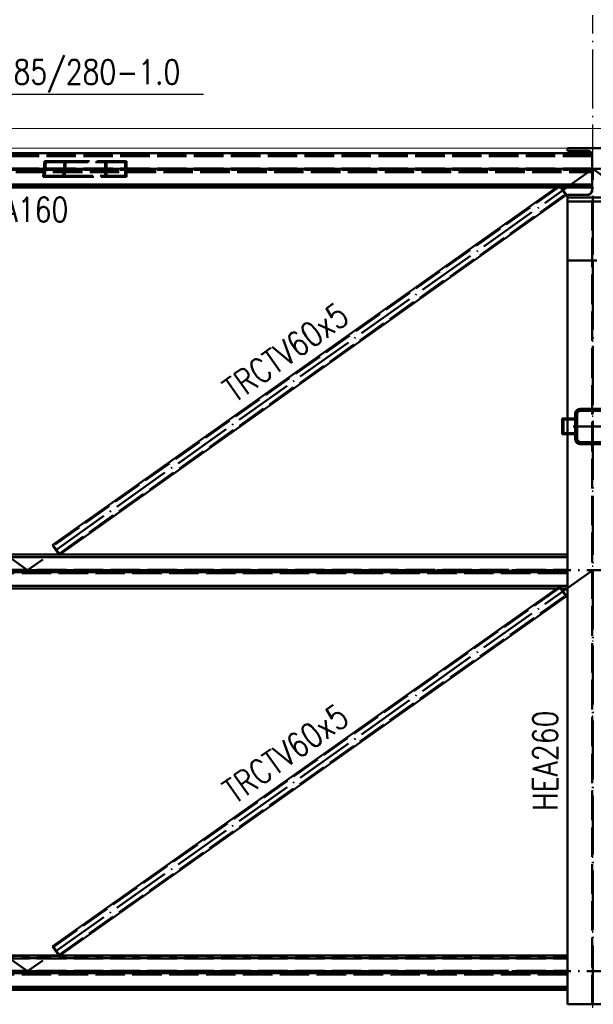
# Paper-space layout 'Layout1' of a CAD drawing. Extents: x -2 to 1033, y -36 to 596.
# Tile 82 of 126: x 415 to 474, y 430 to 530. Entities that reach past the tile are written whole.
import ezdxf

# ---------------------------------------------------------------- set-up
doc = ezdxf.new("R2010")
doc.units = 0
for name, pattern in [('ACAD_ISO02W100', [15, 12, -3]), ('ACAD_ISO04W100', [30.5, 24, -3, 0.5, -3]), ('HP_01_CER_B', [8, 5, -1, 1, -1])]:
    doc.linetypes.add(name, pattern=pattern)
for name, color, linetype, lineweight in [('SS_OSY_025', 7, 'HP_01_CER_B', 25), ('SS_PODKLADY_PANELY', 9, 'CONTINUOUS', 13), ('SS_POPIS_PROFILU', 13, 'CONTINUOUS', 25), ('SS_SLOUPY PLOŠINA', 177, 'CONTINUOUS', 50), ('SS_SLOUPY VNITRNI', 163, 'CONTINUOUS', 50), ('SS_SRAFY', 8, 'CONTINUOUS', 18), ('SS_VAZNICE', 123, 'CONTINUOUS', 50), ('SS_ZTUŽENÍ STĚNY', 203, 'CONTINUOUS', 50), ('SS_ZTUŽENÍ STŘECHA', 211, 'CONTINUOUS', 50)]:
    doc.layers.add(name, color=color, linetype=linetype, lineweight=lineweight)
doc.styles.add('romans.shx', font='romans.shx', dxfattribs={"height": 5})

psp = doc.layouts.get("Layout1")

# ---------------------------------------------------------------- hatches: boundary and pattern name
at = {"layer": 'SS_SRAFY'}
h = psp.add_hatch(dxfattribs=at)
h.set_pattern_fill('ANSI31', color=5, scale=0.02, style=0)
h.set_pattern_definition([(45, (358.52885, 344.93782), (-0.04490128, 0.04490128), [])])
h.paths.add_polyline_path([(472.2288, 490.5378, 0.41421356), (471.7288, 490.0378), (471.7288, 487.4378, 0.41421356), (472.2288, 486.9378), (474.8288, 486.9378, 0.41421356), (475.3288, 487.4378), (475.3288, 490.0378, 0.41421356), (474.8288, 490.5378)], flags=0)
h.paths.add_polyline_path([(472.2288, 490.3378), (474.8288, 490.3378, -0.41421356), (475.1288, 490.0378), (475.1288, 487.4378, -0.41421356), (474.8288, 487.1378), (472.2288, 487.1378, -0.41421356), (471.9288, 487.4378), (471.9288, 490.0378, -0.41421356)], flags=0)

# ---------------------------------------------------------------- linework, layer by layer
at = {"layer": 'SS_OSY_025', "linetype": 'ACAD_ISO04W100', "ltscale": 0.25}
for p, q in [((473.5288, 330.4655), (473.5288, 530.5986)), ((346.5181, 514.9378), (606.5483, 514.9378))]:
    psp.add_line(p, q, dxfattribs=at)
at = {"layer": 'SS_PODKLADY_PANELY', "color": 9, "linetype": 'Continuous', "ltscale": 0.25}
for p, q in [((402.5255, 519.0378), (541.1156, 519.0378)), ((470.9288, 517.0378), (402.5255, 517.0378))]:
    psp.add_line(p, q, dxfattribs=at)
at = {"layer": 'SS_POPIS_PROFILU', "color": 13}
psp.add_lwpolyline([(397.163, 504.0714), (411.54, 522.5499), (433.9209, 522.5499)], dxfattribs=at)
at = {"layer": 'SS_SLOUPY PLOŠINA', "color": 3, "linetype": 'ACAD_ISO02W100', "ltscale": 0.25}
for p, q in [((471.7288, 490.0378), (471.8753, 490.3914)), ((471.8753, 490.3914), (472.2288, 490.5378)), ((472.0167, 490.25), (471.9288, 490.0378)), ((472.2288, 490.3378), (472.0167, 490.25)), ((471.8753, 487.0843), (471.7288, 487.4378)), ((472.2288, 486.9378), (471.8753, 487.0843)), ((471.9288, 487.4378), (472.0167, 487.2257)), ((472.0167, 487.2257), (472.2288, 487.1378))]:
    psp.add_line(p, q, dxfattribs=at)
at = {"layer": 'SS_SLOUPY PLOŠINA', "color": 1, "linetype": 'Continuous', "ltscale": 0.25}
for p, q in [((471.7288, 490.0378), (471.7288, 489.5378)), ((471.9288, 487.4378), (471.9288, 490.0378)), ((474.8288, 490.5378), (472.2288, 490.5378)), ((472.2288, 490.3378), (474.8288, 490.3378)), ((471.7288, 489.4378), (471.7288, 488.0378)), ((471.7288, 487.9378), (471.7288, 487.4378)), ((474.8288, 487.1378), (472.2288, 487.1378)), ((472.2288, 486.9378), (474.8288, 486.9378))]:
    psp.add_line(p, q, dxfattribs=at)
at = {"layer": 'SS_SLOUPY PLOŠINA', "color": 7, "linetype": 'ACAD_ISO04W100', "ltscale": 0.25}
psp.add_line((473.5288, 488.7378), (473.5288, 488.7378), dxfattribs=at)
at = {"layer": 'SS_SLOUPY PLOŠINA', "color": 1, "linetype": 'Continuous', "ltscale": 0.25}
for centre, start, end in [((472.2288, 490.0378), 90, 180), ((472.2288, 487.4378), 180, 270)]:
    psp.add_arc(centre, 0.5, start, end, dxfattribs=at)
at = {"layer": 'SS_SLOUPY PLOŠINA', "color": 1, "linetype": 'Continuous', "ltscale": 0.25, "extrusion": (6.0633e-14, -2.5115e-14, -1)}
psp.add_arc((-472.2288, 490.0378), 0.3, 0, 90, dxfattribs=at)
at = {"layer": 'SS_SLOUPY PLOŠINA', "color": 1, "linetype": 'Continuous', "ltscale": 0.25, "extrusion": (1.21266e-13, 5.023e-14, -1)}
psp.add_arc((-472.2288, 487.4378), 0.3, 270, 0, dxfattribs=at)
at = {"layer": 'SS_SLOUPY VNITRNI', "color": 1, "linetype": 'Continuous', "ltscale": 0.25}
for p, q in [((476.1288, 517.0378), (470.9288, 517.0378)), ((470.9288, 516.7878), (470.9288, 517.0378)), ((470.9288, 516.7878), (472.9738, 516.7878)), ((472.9738, 516.7878), (473.3133, 516.6472)), ((473.3133, 516.6472), (473.3615, 516.5308)), ((473.4538, 512.7678), (473.4538, 513.3449)), ((472.9738, 512.2878), (470.9288, 512.2878)), ((470.9288, 512.0378), (470.9288, 512.2878)), ((470.9288, 512.0378), (476.1288, 512.0378)), ((476.1288, 512.0376), (470.9288, 512.0376)), ((470.9288, 511.6376), (470.9288, 512.0376)), ((473.3133, 512.4284), (472.9738, 512.2878)), ((473.4538, 512.7678), (473.3133, 512.4284)), ((470.9288, 511.6376), (476.1288, 511.6376)), ((476.1288, 511.6374), (470.9288, 511.6374)), ((470.9288, 489.5378), (470.9288, 511.6374)), ((470.9288, 429.9378), (470.9288, 487.9378)), ((470.9288, 429.9378), (476.1288, 429.9378))]:
    psp.add_line(p, q, dxfattribs=at)
at = {"layer": 'SS_SLOUPY VNITRNI', "color": 3, "linetype": 'ACAD_ISO02W100', "ltscale": 0.25}
for p, q in [((473.3615, 516.5308), (473.4538, 516.3079)), ((473.4538, 429.9378), (473.4538, 511.6374)), ((470.9288, 505.6376), (476.1288, 505.6376)), ((470.9288, 487.9378), (470.9288, 489.5378))]:
    psp.add_line(p, q, dxfattribs=at)
at = {"layer": 'SS_SLOUPY VNITRNI', "color": 7, "linetype": 'ACAD_ISO04W100', "ltscale": 0.25}
for p, q in [((473.5288, 514.9378), (473.5288, 514.9378)), ((473.5288, 429.9378), (473.5288, 514.9378)), ((473.5288, 499.6376), (473.5288, 511.7385))]:
    psp.add_line(p, q, dxfattribs=at)
at = {"layer": 'SS_SLOUPY VNITRNI', "color": 3, "linetype": 'ACAD_ISO02W100', "ltscale": 0.25}
for centre, start, end in [((472.9738, 516.3078), 0, 90), ((472.9738, 512.7678), 270, 0)]:
    psp.add_arc(centre, 0.48, start, end, dxfattribs=at)
at = {"layer": 'SS_VAZNICE', "color": 3, "linetype": 'ACAD_ISO02W100', "ltscale": 0.25}
for p, q in [((473.4538, 516.5139), (358.5989, 516.5139)), ((473.4538, 516.2628), (358.5989, 516.2628)), ((473.4538, 516.2459), (358.5989, 516.2459)), ((473.4538, 514.9807), (358.5989, 514.9807)), ((473.4538, 514.8612), (358.5989, 514.8612)), ((358.5989, 514.7296), (473.4538, 514.7296)), ((358.5989, 514.6101), (473.4538, 514.6101)), ((469.8472, 513.06), (470.3023, 513.06)), ((469.8709, 513.0769), (470.2903, 513.0769)), ((360.7289, 475.6943), (470.9288, 475.6943)), ((470.9288, 475.4432), (360.7289, 475.4432)), ((360.7289, 475.4263), (470.9288, 475.4263)), ((360.7289, 474.1611), (470.9288, 474.1611)), ((470.9288, 474.0416), (360.7289, 474.0416)), ((360.7289, 473.91), (470.9288, 473.91)), ((470.9288, 473.7905), (360.7289, 473.7905)), ((469.8472, 472.2404), (470.3023, 472.2404)), ((470.2903, 472.2573), (469.8709, 472.2573)), ((360.7289, 434.8747), (470.9288, 434.8747)), ((470.9288, 434.6236), (360.7289, 434.6236)), ((360.7289, 434.6067), (470.9288, 434.6067)), ((360.7289, 433.3415), (470.9288, 433.3415)), ((470.9288, 433.222), (360.7289, 433.222)), ((360.7289, 433.0904), (470.9288, 433.0904)), ((470.9288, 432.9709), (360.7289, 432.9709))]:
    psp.add_line(p, q, dxfattribs=at)
at = {"layer": 'SS_VAZNICE', "color": 1, "linetype": 'Continuous', "ltscale": 0.25}
for p, q in [((473.4538, 516.5308), (402.5255, 516.5308)), ((473.4538, 513.3449), (473.4538, 516.5308)), ((402.5255, 513.3449), (473.4538, 513.3449)), ((402.5255, 513.328), (473.4538, 513.328)), ((402.5255, 513.0769), (469.8709, 513.0769)), ((402.5255, 513.06), (469.8472, 513.06)), ((470.2903, 513.0769), (473.4538, 513.0769)), ((470.3023, 513.06), (473.4538, 513.06)), ((470.9288, 475.7112), (402.5255, 475.7112)), ((470.9288, 472.5253), (402.5255, 472.5253)), ((402.5255, 472.5084), (470.9288, 472.5084)), ((469.8709, 472.2573), (402.5255, 472.2573)), ((402.5255, 472.2404), (469.8472, 472.2404)), ((470.9288, 472.2573), (470.2903, 472.2573)), ((470.3023, 472.2404), (470.9288, 472.2404)), ((470.9288, 434.8916), (402.5255, 434.8916)), ((470.9288, 431.7056), (402.5255, 431.7056)), ((402.5255, 431.6888), (470.9288, 431.6888)), ((470.9288, 431.4377), (402.5255, 431.4377)), ((402.5255, 431.4208), (470.9288, 431.4208))]:
    psp.add_line(p, q, dxfattribs=at)
at = {"layer": 'SS_VAZNICE', "color": 7, "linetype": 'ACAD_ISO04W100', "ltscale": 0.25}
for p, q in [((358.5288, 514.9378), (473.5288, 514.9378)), ((473.5288, 514.9378), (588.5288, 514.9378)), ((358.5288, 474.1182), (473.5288, 474.1182)), ((473.5288, 474.1182), (588.5288, 474.1182)), ((358.5288, 433.2986), (473.5288, 433.2986)), ((473.5288, 433.2986), (588.5288, 433.2986))]:
    psp.add_line(p, q, dxfattribs=at)
at = {"layer": 'SS_ZTUŽENÍ STĚNY', "color": 3, "linetype": 'ACAD_ISO02W100', "ltscale": 0.25}
for p, q in [((417.7644, 515.7378), (417.6291, 514.1378)), ((417.8988, 515.7378), (417.7644, 515.7378)), ((417.8904, 515.6378), (417.8247, 514.8612)), ((419.7724, 515.6378), (417.8904, 515.6378)), ((419.9153, 515.7378), (417.8988, 515.7378)), ((419.7724, 515.6378), (419.654, 514.2378)), ((425.9542, 515.6378), (419.7724, 515.6378)), ((419.9153, 515.7378), (419.78, 514.1378)), ((426.0887, 515.7378), (419.9153, 515.7378)), ((423.9378, 514.1378), (423.9378, 515.7378)), ((424.0722, 514.2378), (424.0722, 515.6378)), ((425.9542, 514.2378), (425.9542, 515.6378)), ((426.0887, 514.1378), (426.0887, 515.7378)), ((417.6291, 514.1378), (419.78, 514.1378)), ((417.8136, 514.7296), (417.772, 514.2378)), ((417.772, 514.2378), (419.654, 514.2378)), ((417.8247, 514.8612), (417.8136, 514.7296)), ((419.654, 514.2378), (425.9542, 514.2378)), ((419.78, 514.1378), (426.0887, 514.1378))]:
    psp.add_line(p, q, dxfattribs=at)
at = {"layer": 'SS_ZTUŽENÍ STĚNY', "color": 7, "linetype": 'ACAD_ISO04W100', "ltscale": 0.25}
for p, q in [((416.0288, 514.9378), (407.0445, 514.9378)), ((425.0132, 514.9378), (416.0288, 514.9378)), ((471.5288, 488.7378), (473.5288, 488.7378)), ((473.5288, 488.7378), (475.5288, 488.7378))]:
    psp.add_line(p, q, dxfattribs=at)
at = {"layer": 'SS_ZTUŽENÍ STĚNY', "color": 1, "linetype": 'Continuous', "ltscale": 0.25}
for p, q in [((471.7288, 489.5378), (470.3975, 489.5378)), ((470.3975, 489.5378), (470.3975, 487.9378)), ((470.5389, 489.4378), (471.7288, 489.4378)), ((470.5389, 489.4378), (470.5389, 488.0378)), ((471.7288, 489.5378), (471.7288, 489.4378)), ((470.3975, 487.9378), (471.7288, 487.9378)), ((471.7288, 488.0378), (470.5389, 488.0378)), ((471.7288, 488.0378), (471.7288, 487.9378))]:
    psp.add_line(p, q, dxfattribs=at)
at = {"layer": 'SS_ZTUŽENÍ STŘECHA', "color": 7, "linetype": 'ACAD_ISO04W100', "ltscale": 0.25}
for p, q in [((416.0288, 474.1182), (358.5288, 514.9378)), ((473.5288, 514.9378), (416.0288, 474.1182)), ((531.0288, 474.1182), (473.5288, 514.9378)), ((416.0288, 433.2986), (358.5288, 474.1182)), ((473.5288, 474.1182), (416.0288, 433.2986))]:
    psp.add_line(p, q, dxfattribs=at)
at = {"layer": 'SS_ZTUŽENÍ STŘECHA', "color": 1, "linetype": 'Continuous', "ltscale": 0.25}
for p, q in [((470.1498, 513.2748), (418.6086, 476.6854)), ((470.8444, 512.2963), (470.1498, 513.2748)), ((419.3093, 475.7112), (470.8444, 512.2963)), ((418.5598, 476.6508), (418.5553, 476.6476)), ((418.5553, 476.6476), (419.2201, 475.7112)), ((418.6086, 476.6854), (418.5598, 476.6508)), ((418.6086, 476.6854), (419.3002, 475.7112)), ((418.6177, 476.5692), (418.662, 476.6007)), ((418.6177, 476.5692), (419.1965, 475.7538)), ((418.662, 476.6007), (419.2409, 475.7853)), ((419.2409, 475.7853), (419.1965, 475.7538)), ((470.1498, 472.4552), (418.6086, 435.8658)), ((470.8444, 471.4767), (470.1498, 472.4552)), ((419.3093, 434.8916), (470.8444, 471.4767)), ((418.5598, 435.8311), (418.5553, 435.828)), ((418.5553, 435.828), (419.2201, 434.8916)), ((418.6086, 435.8658), (418.5598, 435.8311)), ((418.6086, 435.8658), (419.3002, 434.8916)), ((418.6177, 435.7496), (418.662, 435.7811)), ((418.6177, 435.7496), (419.1965, 434.9342)), ((418.662, 435.7811), (419.2409, 434.9657)), ((419.2409, 434.9657), (419.1965, 434.9342))]:
    psp.add_line(p, q, dxfattribs=at)
at = {"layer": 'SS_ZTUŽENÍ STŘECHA', "color": 3, "linetype": 'ACAD_ISO02W100', "ltscale": 0.25}
for p, q in [((470.2032, 513.1901), (418.6177, 476.5692)), ((470.0965, 513.237), (470.1498, 513.2748)), ((470.7912, 512.2585), (470.0965, 513.237)), ((470.2032, 513.1901), (470.1589, 513.1586)), ((470.7377, 512.3432), (470.1589, 513.1586)), ((470.7821, 512.3747), (470.2032, 513.1901)), ((419.2409, 475.7853), (470.7821, 512.3747)), ((470.7377, 512.3432), (470.7821, 512.3747)), ((418.6086, 476.6854), (418.5553, 476.6476)), ((419.2201, 475.7112), (419.25, 475.6691)), ((419.25, 475.6691), (419.3032, 475.7069)), ((419.3002, 475.7112), (419.3032, 475.7069)), ((419.3032, 475.7069), (419.3093, 475.7112)), ((419.3032, 475.7069), (419.3093, 475.7112)), ((418.6177, 435.7496), (470.2032, 472.3705)), ((470.7912, 471.4389), (470.0965, 472.4174)), ((470.2032, 472.3705), (470.1589, 472.339)), ((470.7377, 471.5236), (470.1589, 472.339)), ((470.7821, 471.5551), (470.2032, 472.3705)), ((419.2409, 434.9657), (470.7821, 471.5551)), ((470.7377, 471.5236), (470.7821, 471.5551)), ((418.6086, 435.8658), (418.5553, 435.828)), ((419.2201, 434.8916), (419.25, 434.8495)), ((419.25, 434.8495), (419.3032, 434.8873)), ((419.3002, 434.8916), (419.3032, 434.8873)), ((419.3032, 434.8873), (419.3093, 434.8916)), ((419.3032, 434.8873), (419.3093, 434.8916))]:
    psp.add_line(p, q, dxfattribs=at)

# ---------------------------------------------------------------- texts
at = {"layer": 'SS_POPIS_PROFILU', "color": 13, "style": 'romans.shx', "width": 0.8}
for s, p in [('TR85/280-1.0', (411.4243, 523.5499)), ('HEA160', (409.9775, 509.55))]:
    psp.add_text(s, height=2.5, dxfattribs=at).set_placement(p)
for s, rotation, p in [('TRCTV60x5', 35.371178, (437.1051, 491.0683)), ('TRCTV60x5', 35.371178, (437.1051, 450.2487)), ('HEA260', 90, (469.9288, 449.62))]:
    psp.add_text(s, height=2.5, rotation=rotation, dxfattribs=at).set_placement(p)

doc.saveas('drawing.dxf')
